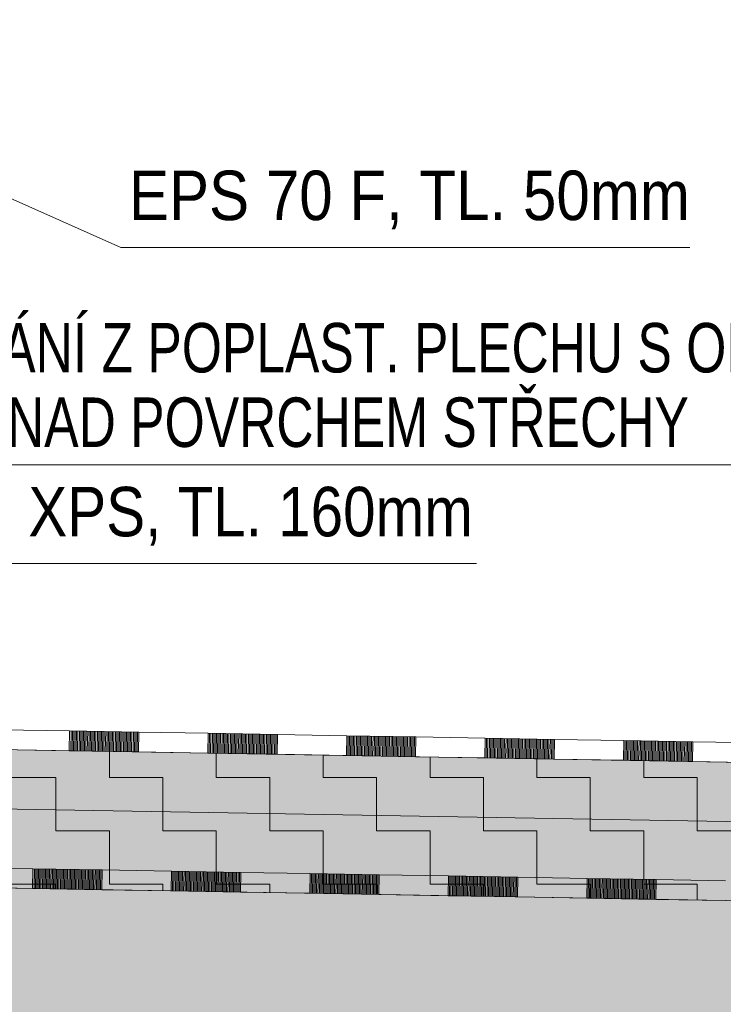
# Model space of a CAD drawing. Header units: millimetres. Extents: x 29003 to 60673, y -60985 to 17010.
# Tile 115 of 128: x 38267 to 39689, y 13581 to 15572. Entities that reach past the tile are written whole.
import ezdxf

# ---------------------------------------------------------------- set-up
doc = ezdxf.new("R2010")
doc.units = ezdxf.units.MM
for name, color, linetype, lineweight in [('XR$1$ŘEZY_1', 7, 'Continuous', 25), ('XR$2$ŘEZY - KOTY_ TEXTY_1', 7, 'Continuous', 25), ('XR$3$ŘEZY - FILING_1', 7, 'Continuous', 25)]:
    doc.layers.add(name, color=color, linetype=linetype, lineweight=lineweight)
doc.styles.add('ARIALNARROW', font='ARIALN.TTF')
pattern_1 = [(0, (216, 216), (108, 108), [108, -108]), (90, (216, 216), (-108, 108), [108, -108])]

# ---------------------------------------------------------------- blocks, each defined once
blk = doc.blocks.new('VZOROVÁ ČÁRA_57')
at = {"layer": 'XR$1$ŘEZY_1', "color": 7, "linetype": 'Continuous', "lineweight": 13}
for p, q in [((38293.7, 13855.4), (38293, 13815.4)), ((38433.7, 13852.9), (38293.7, 13855.4)), ((38433.7, 13852.9), (38293.7, 13855.4)), ((38433.7, 13852.9), (38293.7, 13855.4)), ((38433.7, 13852.9), (38293.7, 13855.4)), ((38433.7, 13852.9), (38293.7, 13855.4)), ((38296.5, 13855.3), (38295.8, 13815.3)), ((38299.3, 13855.3), (38298.6, 13815.3)), ((38302.1, 13855.2), (38301.4, 13815.2)), ((38304.9, 13855.2), (38304.2, 13815.2)), ((38307.7, 13855.1), (38307, 13815.1)), ((38310.5, 13855.1), (38309.8, 13815.1)), ((38313.3, 13855), (38312.6, 13815)), ((38316.1, 13855), (38315.4, 13815)), ((38318.9, 13854.9), (38318.2, 13814.9)), ((38321.7, 13854.9), (38321, 13814.9)), ((38324.5, 13854.8), (38323.8, 13814.8)), ((38327.3, 13854.8), (38326.6, 13814.8)), ((38330.1, 13854.7), (38329.4, 13814.7)), ((38332.9, 13854.7), (38332.2, 13814.7)), ((38335.7, 13854.6), (38335, 13814.6)), ((38338.5, 13854.6), (38337.8, 13814.6)), ((38341.3, 13854.5), (38340.6, 13814.5)), ((38344.1, 13854.5), (38343.4, 13814.5)), ((38346.9, 13854.4), (38346.2, 13814.4)), ((38349.7, 13854.4), (38349, 13814.4)), ((38352.5, 13854.3), (38351.8, 13814.3)), ((38355.3, 13854.3), (38354.6, 13814.3)), ((38358.1, 13854.2), (38357.4, 13814.2)), ((38360.9, 13854.2), (38360.2, 13814.2)), ((38363.7, 13854.1), (38363, 13814.1)), ((38366.5, 13854.1), (38365.8, 13814.1)), ((38369.3, 13854), (38368.6, 13814)), ((38372.1, 13854), (38371.4, 13814)), ((38374.9, 13853.9), (38374.2, 13813.9)), ((38377.7, 13853.9), (38377, 13813.9)), ((38380.5, 13853.8), (38379.8, 13813.8)), ((38383.3, 13853.8), (38382.6, 13813.8)), ((38386.1, 13853.7), (38385.4, 13813.7)), ((38388.9, 13853.7), (38388.2, 13813.7)), ((38391.7, 13853.6), (38391, 13813.7)), ((38394.5, 13853.6), (38393.8, 13813.6)), ((38397.3, 13853.5), (38396.6, 13813.6)), ((38400.1, 13853.5), (38399.4, 13813.5)), ((38402.9, 13853.4), (38402.2, 13813.5)), ((38405.7, 13853.4), (38405, 13813.4)), ((38408.5, 13853.4), (38407.8, 13813.4)), ((38411.3, 13853.3), (38410.6, 13813.3)), ((38414.1, 13853.3), (38413.4, 13813.3)), ((38416.9, 13853.2), (38416.2, 13813.2)), ((38419.7, 13853.2), (38419, 13813.2)), ((38422.5, 13853.1), (38421.8, 13813.1)), ((38425.3, 13853.1), (38424.6, 13813.1)), ((38428.1, 13853), (38427.4, 13813)), ((38430.9, 13853), (38430.2, 13813)), ((38433.7, 13852.9), (38433, 13812.9)), ((38573.7, 13850.5), (38573, 13810.5)), ((38713.7, 13848), (38573.7, 13850.5)), ((38713.7, 13848), (38573.7, 13850.5)), ((38713.7, 13848), (38573.7, 13850.5)), ((38713.7, 13848), (38573.7, 13850.5)), ((38713.7, 13848), (38573.7, 13850.5)), ((38576.5, 13850.4), (38575.8, 13810.4)), ((38579.3, 13850.4), (38578.6, 13810.4)), ((38582.1, 13850.3), (38581.4, 13810.3)), ((38584.9, 13850.3), (38584.2, 13810.3)), ((38587.7, 13850.2), (38587, 13810.2)), ((38590.5, 13850.2), (38589.8, 13810.2)), ((38593.3, 13850.1), (38592.6, 13810.1)), ((38596.1, 13850.1), (38595.4, 13810.1)), ((38598.9, 13850), (38598.2, 13810)), ((38601.7, 13850), (38601, 13810)), ((38604.5, 13849.9), (38603.8, 13809.9)), ((38607.3, 13849.9), (38606.6, 13809.9)), ((38610.1, 13849.8), (38609.4, 13809.8)), ((38612.9, 13849.8), (38612.2, 13809.8)), ((38615.7, 13849.7), (38615, 13809.7)), ((38618.5, 13849.7), (38617.8, 13809.7)), ((38621.3, 13849.6), (38620.6, 13809.6)), ((38624.1, 13849.6), (38623.4, 13809.6)), ((38626.9, 13849.5), (38626.2, 13809.5)), ((38629.7, 13849.5), (38629, 13809.5)), ((38632.5, 13849.4), (38631.8, 13809.4)), ((38635.3, 13849.4), (38634.6, 13809.4)), ((38638.1, 13849.3), (38637.4, 13809.4)), ((38640.9, 13849.3), (38640.2, 13809.3)), ((38643.7, 13849.2), (38643, 13809.3)), ((38646.5, 13849.2), (38645.8, 13809.2)), ((38649.3, 13849.1), (38648.6, 13809.2)), ((38652.1, 13849.1), (38651.4, 13809.1)), ((38654.9, 13849.1), (38654.2, 13809.1)), ((38657.7, 13849), (38657, 13809)), ((38660.5, 13849), (38659.8, 13809)), ((38663.3, 13848.9), (38662.6, 13808.9)), ((38666.1, 13848.9), (38665.4, 13808.9)), ((38668.9, 13848.8), (38668.2, 13808.8)), ((38671.7, 13848.8), (38671, 13808.8)), ((38674.5, 13848.7), (38673.8, 13808.7)), ((38677.3, 13848.7), (38676.6, 13808.7)), ((38680.1, 13848.6), (38679.4, 13808.6)), ((38682.9, 13848.6), (38682.2, 13808.6)), ((38685.7, 13848.5), (38685, 13808.5)), ((38688.5, 13848.5), (38687.8, 13808.5)), ((38691.3, 13848.4), (38690.6, 13808.4)), ((38694.1, 13848.4), (38693.4, 13808.4)), ((38696.9, 13848.3), (38696.2, 13808.3)), ((38699.7, 13848.3), (38699, 13808.3)), ((38702.5, 13848.2), (38701.8, 13808.2)), ((38705.3, 13848.2), (38704.6, 13808.2)), ((38708.1, 13848.1), (38707.4, 13808.1)), ((38710.9, 13848.1), (38710.2, 13808.1)), ((38713.7, 13848), (38713, 13808)), ((38853.6, 13845.6), (38852.9, 13805.6)), ((38993.6, 13843.1), (38853.6, 13845.6)), ((38993.6, 13843.1), (38853.6, 13845.6)), ((38993.6, 13843.1), (38853.6, 13845.6)), ((38993.6, 13843.1), (38853.6, 13845.6)), ((38993.6, 13843.1), (38853.6, 13845.6)), ((38856.4, 13845.5), (38855.7, 13805.5)), ((38859.2, 13845.5), (38858.5, 13805.5)), ((38862, 13845.4), (38861.3, 13805.4)), ((38864.8, 13845.4), (38864.1, 13805.4)), ((38867.6, 13845.3), (38866.9, 13805.3)), ((38870.4, 13845.3), (38869.7, 13805.3)), ((38873.2, 13845.2), (38872.5, 13805.2)), ((38876, 13845.2), (38875.3, 13805.2)), ((38878.8, 13845.1), (38878.1, 13805.1)), ((38881.6, 13845.1), (38880.9, 13805.1)), ((38884.4, 13845), (38883.7, 13805.1)), ((38887.2, 13845), (38886.5, 13805)), ((38890, 13844.9), (38889.3, 13805)), ((38892.8, 13844.9), (38892.1, 13804.9)), ((38895.6, 13844.8), (38894.9, 13804.9)), ((38898.4, 13844.8), (38897.7, 13804.8)), ((38901.2, 13844.8), (38900.5, 13804.8)), ((38904, 13844.7), (38903.3, 13804.7)), ((38906.8, 13844.7), (38906.1, 13804.7)), ((38909.6, 13844.6), (38908.9, 13804.6)), ((38912.4, 13844.6), (38911.7, 13804.6)), ((38915.2, 13844.5), (38914.5, 13804.5)), ((38918, 13844.5), (38917.3, 13804.5)), ((38920.8, 13844.4), (38920.1, 13804.4)), ((38923.6, 13844.4), (38922.9, 13804.4)), ((38926.4, 13844.3), (38925.7, 13804.3)), ((38929.2, 13844.3), (38928.5, 13804.3)), ((38932, 13844.2), (38931.3, 13804.2)), ((38934.8, 13844.2), (38934.1, 13804.2)), ((38937.6, 13844.1), (38936.9, 13804.1)), ((38940.4, 13844.1), (38939.7, 13804.1)), ((38943.2, 13844), (38942.5, 13804)), ((38946, 13844), (38945.3, 13804)), ((38948.8, 13843.9), (38948.1, 13803.9)), ((38951.6, 13843.9), (38950.9, 13803.9)), ((38954.4, 13843.8), (38953.7, 13803.8)), ((38957.2, 13843.8), (38956.5, 13803.8)), ((38960, 13843.7), (38959.3, 13803.7)), ((38962.8, 13843.7), (38962.1, 13803.7)), ((38965.6, 13843.6), (38964.9, 13803.6)), ((38968.4, 13843.6), (38967.7, 13803.6)), ((38971.2, 13843.5), (38970.5, 13803.5)), ((38974, 13843.5), (38973.3, 13803.5)), ((38976.8, 13843.4), (38976.1, 13803.4)), ((38979.6, 13843.4), (38978.9, 13803.4)), ((38982.4, 13843.3), (38981.7, 13803.3)), ((38985.2, 13843.3), (38984.5, 13803.3)), ((38988, 13843.2), (38987.3, 13803.2)), ((38990.8, 13843.2), (38990.1, 13803.2)), ((38993.6, 13843.1), (38992.9, 13803.1)), ((39133.6, 13840.7), (39132.9, 13800.7)), ((39273.6, 13838.3), (39133.6, 13840.7)), ((39273.6, 13838.3), (39133.6, 13840.7)), ((39273.6, 13838.3), (39133.6, 13840.7)), ((39273.6, 13838.3), (39133.6, 13840.7)), ((39273.6, 13838.3), (39133.6, 13840.7)), ((39136.4, 13840.6), (39135.7, 13800.7)), ((39139.2, 13840.6), (39138.5, 13800.6)), ((39142, 13840.5), (39141.3, 13800.6)), ((39144.8, 13840.5), (39144.1, 13800.5)), ((39147.6, 13840.5), (39146.9, 13800.5)), ((39150.4, 13840.4), (39149.7, 13800.4)), ((39153.2, 13840.4), (39152.5, 13800.4)), ((39156, 13840.3), (39155.3, 13800.3)), ((39158.8, 13840.3), (39158.1, 13800.3)), ((39161.6, 13840.2), (39160.9, 13800.2)), ((39164.4, 13840.2), (39163.7, 13800.2)), ((39167.2, 13840.1), (39166.5, 13800.1)), ((39170, 13840.1), (39169.3, 13800.1)), ((39172.8, 13840), (39172.1, 13800)), ((39175.6, 13840), (39174.9, 13800)), ((39178.4, 13839.9), (39177.7, 13799.9)), ((39181.2, 13839.9), (39180.5, 13799.9)), ((39184, 13839.8), (39183.3, 13799.8)), ((39186.8, 13839.8), (39186.1, 13799.8)), ((39189.6, 13839.7), (39188.9, 13799.7)), ((39192.4, 13839.7), (39191.7, 13799.7)), ((39195.2, 13839.6), (39194.5, 13799.6)), ((39198, 13839.6), (39197.3, 13799.6)), ((39200.8, 13839.5), (39200.1, 13799.5)), ((39203.6, 13839.5), (39202.9, 13799.5)), ((39206.4, 13839.4), (39205.7, 13799.4)), ((39209.2, 13839.4), (39208.5, 13799.4)), ((39212, 13839.3), (39211.3, 13799.3)), ((39214.8, 13839.3), (39214.1, 13799.3)), ((39217.6, 13839.2), (39216.9, 13799.2)), ((39220.4, 13839.2), (39219.7, 13799.2)), ((39223.2, 13839.1), (39222.5, 13799.1)), ((39226, 13839.1), (39225.3, 13799.1)), ((39228.8, 13839), (39228.1, 13799)), ((39231.6, 13839), (39230.9, 13799)), ((39234.4, 13838.9), (39233.7, 13798.9)), ((39237.2, 13838.9), (39236.5, 13798.9)), ((39240, 13838.8), (39239.3, 13798.8)), ((39242.8, 13838.8), (39242.1, 13798.8)), ((39245.6, 13838.7), (39244.9, 13798.7)), ((39248.4, 13838.7), (39247.7, 13798.7)), ((39251.2, 13838.6), (39250.5, 13798.6)), ((39254, 13838.6), (39253.3, 13798.6)), ((39256.8, 13838.5), (39256.1, 13798.6)), ((39259.6, 13838.5), (39258.9, 13798.5)), ((39262.4, 13838.4), (39261.7, 13798.5)), ((39265.2, 13838.4), (39264.5, 13798.4)), ((39268, 13838.3), (39267.3, 13798.4)), ((39270.8, 13838.3), (39270.1, 13798.3)), ((39273.6, 13838.3), (39272.9, 13798.3)), ((39413.6, 13835.8), (39412.9, 13795.8)), ((39553.5, 13833.4), (39413.6, 13835.8)), ((39553.5, 13833.4), (39413.6, 13835.8)), ((39553.5, 13833.4), (39413.6, 13835.8)), ((39553.5, 13833.4), (39413.6, 13835.8)), ((39553.5, 13833.4), (39413.6, 13835.8)), ((39416.4, 13835.8), (39415.7, 13795.8)), ((39419.2, 13835.7), (39418.5, 13795.7)), ((39422, 13835.7), (39421.3, 13795.7)), ((39424.8, 13835.6), (39424.1, 13795.6)), ((39427.6, 13835.6), (39426.9, 13795.6)), ((39430.4, 13835.5), (39429.7, 13795.5)), ((39433.2, 13835.5), (39432.5, 13795.5)), ((39436, 13835.4), (39435.3, 13795.4)), ((39438.8, 13835.4), (39438.1, 13795.4)), ((39441.6, 13835.3), (39440.9, 13795.3)), ((39444.4, 13835.3), (39443.7, 13795.3)), ((39447.2, 13835.2), (39446.5, 13795.2)), ((39450, 13835.2), (39449.3, 13795.2)), ((39452.8, 13835.1), (39452.1, 13795.1)), ((39455.6, 13835.1), (39454.9, 13795.1)), ((39458.4, 13835), (39457.7, 13795)), ((39461.2, 13835), (39460.5, 13795)), ((39464, 13834.9), (39463.3, 13794.9)), ((39466.8, 13834.9), (39466.1, 13794.9)), ((39469.6, 13834.8), (39468.9, 13794.8)), ((39472.4, 13834.8), (39471.7, 13794.8)), ((39475.2, 13834.7), (39474.5, 13794.7)), ((39478, 13834.7), (39477.3, 13794.7)), ((39480.8, 13834.6), (39480.1, 13794.6)), ((39483.6, 13834.6), (39482.9, 13794.6)), ((39486.4, 13834.5), (39485.7, 13794.5)), ((39489.1, 13834.5), (39488.5, 13794.5)), ((39491.9, 13834.4), (39491.3, 13794.4)), ((39494.7, 13834.4), (39494.1, 13794.4)), ((39497.5, 13834.3), (39496.9, 13794.3)), ((39500.3, 13834.3), (39499.6, 13794.3)), ((39503.1, 13834.2), (39502.4, 13794.3)), ((39505.9, 13834.2), (39505.2, 13794.2)), ((39508.7, 13834.1), (39508, 13794.2)), ((39511.5, 13834.1), (39510.8, 13794.1)), ((39514.3, 13834), (39513.6, 13794.1)), ((39517.1, 13834), (39516.4, 13794)), ((39519.9, 13834), (39519.2, 13794)), ((39522.7, 13833.9), (39522, 13793.9)), ((39525.5, 13833.9), (39524.8, 13793.9)), ((39528.3, 13833.8), (39527.6, 13793.8)), ((39531.1, 13833.8), (39530.4, 13793.8)), ((39533.9, 13833.7), (39533.2, 13793.7)), ((39536.7, 13833.7), (39536, 13793.7)), ((39539.5, 13833.6), (39538.8, 13793.6)), ((39542.3, 13833.6), (39541.6, 13793.6)), ((39545.1, 13833.5), (39544.4, 13793.5)), ((39547.9, 13833.5), (39547.2, 13793.5)), ((39550.7, 13833.4), (39550, 13793.4)), ((39553.5, 13833.4), (39552.8, 13793.4)), ((38293, 13815.4), (38153.1, 13817.8)), ((38433, 13812.9), (38293, 13815.4)), ((38573, 13810.5), (38433, 13812.9)), ((38713, 13808), (38573, 13810.5)), ((38852.9, 13805.6), (38713, 13808)), ((38992.9, 13803.1), (38852.9, 13805.6)), ((39132.9, 13800.7), (38992.9, 13803.1)), ((39272.9, 13798.3), (39132.9, 13800.7)), ((39412.9, 13795.8), (39272.9, 13798.3)), ((39552.8, 13793.4), (39412.9, 13795.8)), ((39692.8, 13790.9), (39552.8, 13793.4))]:
    blk.add_line(p, q, dxfattribs=at)
for points in [[(38293.7, 13855.4), (38153.8, 13857.8), (38013.8, 13860.2)], [(38293.7, 13855.4), (38153.8, 13857.8), (38013.8, 13860.2)], [(38573.7, 13850.5), (38433.7, 13852.9), (38293.7, 13855.4)], [(38573.7, 13850.5), (38433.7, 13852.9), (38293.7, 13855.4)], [(38853.6, 13845.6), (38713.7, 13848), (38573.7, 13850.5)], [(38853.6, 13845.6), (38713.7, 13848), (38573.7, 13850.5)], [(39133.6, 13840.7), (38993.6, 13843.1), (38853.6, 13845.6)], [(39133.6, 13840.7), (38993.6, 13843.1), (38853.6, 13845.6)], [(39413.6, 13835.8), (39273.6, 13838.3), (39133.6, 13840.7)], [(39413.6, 13835.8), (39273.6, 13838.3), (39133.6, 13840.7)], [(39693.5, 13830.9), (39553.5, 13833.4), (39413.6, 13835.8)], [(39693.5, 13830.9), (39553.5, 13833.4), (39413.6, 13835.8)]]:
    blk.add_lwpolyline(points, dxfattribs=at)
blk = doc.blocks.new('VZOROVÁ ČÁRA_58')
at = {"layer": 'XR$1$ŘEZY_1', "color": 7, "linetype": 'Continuous', "lineweight": 13}
for p, q in [((38367.8, 14134.1), (38367.1, 14094.1)), ((38507.8, 14131.7), (38367.8, 14134.1)), ((38507.8, 14131.7), (38367.8, 14134.1)), ((38507.8, 14131.7), (38367.8, 14134.1)), ((38507.8, 14131.7), (38367.8, 14134.1)), ((38507.8, 14131.7), (38367.8, 14134.1)), ((38370.6, 14134.1), (38369.9, 14094.1)), ((38373.4, 14134), (38372.7, 14094)), ((38376.2, 14134), (38375.5, 14094)), ((38379, 14133.9), (38378.3, 14093.9)), ((38381.8, 14133.9), (38381.1, 14093.9)), ((38384.6, 14133.8), (38383.9, 14093.8)), ((38387.4, 14133.8), (38386.7, 14093.8)), ((38390.2, 14133.7), (38389.5, 14093.7)), ((38393, 14133.7), (38392.3, 14093.7)), ((38395.8, 14133.6), (38395.1, 14093.6)), ((38398.6, 14133.6), (38397.9, 14093.6)), ((38401.4, 14133.5), (38400.7, 14093.5)), ((38404.2, 14133.5), (38403.5, 14093.5)), ((38407, 14133.4), (38406.3, 14093.4)), ((38409.8, 14133.4), (38409.1, 14093.4)), ((38412.6, 14133.3), (38411.9, 14093.3)), ((38415.4, 14133.3), (38414.7, 14093.3)), ((38418.2, 14133.2), (38417.5, 14093.2)), ((38421, 14133.2), (38420.3, 14093.2)), ((38423.8, 14133.1), (38423.1, 14093.1)), ((38426.6, 14133.1), (38425.9, 14093.1)), ((38429.4, 14133), (38428.7, 14093)), ((38432.2, 14133), (38431.5, 14093)), ((38435, 14132.9), (38434.3, 14092.9)), ((38437.8, 14132.9), (38437.1, 14092.9)), ((38440.6, 14132.8), (38439.9, 14092.8)), ((38443.4, 14132.8), (38442.7, 14092.8)), ((38446.2, 14132.7), (38445.5, 14092.7)), ((38449, 14132.7), (38448.3, 14092.7)), ((38451.8, 14132.6), (38451.1, 14092.6)), ((38454.6, 14132.6), (38453.9, 14092.6)), ((38457.4, 14132.5), (38456.7, 14092.5)), ((38460.2, 14132.5), (38459.5, 14092.5)), ((38463, 14132.4), (38462.3, 14092.4)), ((38465.8, 14132.4), (38465.1, 14092.4)), ((38468.6, 14132.3), (38467.9, 14092.4)), ((38471.4, 14132.3), (38470.7, 14092.3)), ((38474.2, 14132.2), (38473.5, 14092.3)), ((38477, 14132.2), (38476.3, 14092.2)), ((38479.8, 14132.1), (38479.1, 14092.2)), ((38482.6, 14132.1), (38481.9, 14092.1)), ((38485.4, 14132.1), (38484.7, 14092.1)), ((38488.2, 14132), (38487.5, 14092)), ((38491, 14132), (38490.3, 14092)), ((38493.8, 14131.9), (38493.1, 14091.9)), ((38496.6, 14131.9), (38495.9, 14091.9)), ((38499.4, 14131.8), (38498.7, 14091.8)), ((38502.2, 14131.8), (38501.5, 14091.8)), ((38505, 14131.7), (38504.3, 14091.7)), ((38507.8, 14131.7), (38507.1, 14091.7)), ((38647.8, 14129.2), (38647.1, 14089.2)), ((38787.8, 14126.8), (38647.8, 14129.2)), ((38787.8, 14126.8), (38647.8, 14129.2)), ((38787.8, 14126.8), (38647.8, 14129.2)), ((38787.8, 14126.8), (38647.8, 14129.2)), ((38787.8, 14126.8), (38647.8, 14129.2)), ((38650.6, 14129.2), (38649.9, 14089.2)), ((38653.4, 14129.1), (38652.7, 14089.1)), ((38656.2, 14129.1), (38655.5, 14089.1)), ((38659, 14129), (38658.3, 14089)), ((38661.8, 14129), (38661.1, 14089)), ((38664.6, 14128.9), (38663.9, 14088.9)), ((38667.4, 14128.9), (38666.7, 14088.9)), ((38670.2, 14128.8), (38669.5, 14088.8)), ((38673, 14128.8), (38672.3, 14088.8)), ((38675.8, 14128.7), (38675.1, 14088.7)), ((38678.6, 14128.7), (38677.9, 14088.7)), ((38681.4, 14128.6), (38680.7, 14088.6)), ((38684.2, 14128.6), (38683.5, 14088.6)), ((38687, 14128.5), (38686.3, 14088.5)), ((38689.8, 14128.5), (38689.1, 14088.5)), ((38692.6, 14128.4), (38691.9, 14088.4)), ((38695.4, 14128.4), (38694.7, 14088.4)), ((38698.2, 14128.3), (38697.5, 14088.3)), ((38701, 14128.3), (38700.3, 14088.3)), ((38703.8, 14128.2), (38703.1, 14088.2)), ((38706.6, 14128.2), (38705.9, 14088.2)), ((38709.4, 14128.1), (38708.7, 14088.1)), ((38712.2, 14128.1), (38711.5, 14088.1)), ((38715, 14128), (38714.3, 14088.1)), ((38717.8, 14128), (38717.1, 14088)), ((38720.6, 14127.9), (38719.9, 14088)), ((38723.4, 14127.9), (38722.7, 14087.9)), ((38726.2, 14127.8), (38725.5, 14087.9)), ((38729, 14127.8), (38728.3, 14087.8)), ((38731.8, 14127.8), (38731.1, 14087.8)), ((38734.6, 14127.7), (38733.9, 14087.7)), ((38737.4, 14127.7), (38736.7, 14087.7)), ((38740.2, 14127.6), (38739.5, 14087.6)), ((38743, 14127.6), (38742.3, 14087.6)), ((38745.8, 14127.5), (38745.1, 14087.5)), ((38748.6, 14127.5), (38747.9, 14087.5)), ((38751.4, 14127.4), (38750.7, 14087.4)), ((38754.2, 14127.4), (38753.5, 14087.4)), ((38757, 14127.3), (38756.3, 14087.3)), ((38759.8, 14127.3), (38759.1, 14087.3)), ((38762.6, 14127.2), (38761.9, 14087.2)), ((38765.4, 14127.2), (38764.7, 14087.2)), ((38768.2, 14127.1), (38767.5, 14087.1)), ((38771, 14127.1), (38770.3, 14087.1)), ((38773.8, 14127), (38773.1, 14087)), ((38776.6, 14127), (38775.9, 14087)), ((38779.4, 14126.9), (38778.7, 14086.9)), ((38782.2, 14126.9), (38781.5, 14086.9)), ((38785, 14126.8), (38784.3, 14086.8)), ((38787.8, 14126.8), (38787.1, 14086.8)), ((38927.7, 14124.3), (38927, 14084.3)), ((39067.7, 14121.9), (38927.7, 14124.3)), ((39067.7, 14121.9), (38927.7, 14124.3)), ((39067.7, 14121.9), (38927.7, 14124.3)), ((39067.7, 14121.9), (38927.7, 14124.3)), ((39067.7, 14121.9), (38927.7, 14124.3)), ((38930.5, 14124.3), (38929.8, 14084.3)), ((38933.3, 14124.2), (38932.6, 14084.2)), ((38936.1, 14124.2), (38935.4, 14084.2)), ((38938.9, 14124.1), (38938.2, 14084.1)), ((38941.7, 14124.1), (38941, 14084.1)), ((38944.5, 14124), (38943.8, 14084)), ((38947.3, 14124), (38946.6, 14084)), ((38950.1, 14123.9), (38949.4, 14083.9)), ((38952.9, 14123.9), (38952.2, 14083.9)), ((38955.7, 14123.8), (38955, 14083.8)), ((38958.5, 14123.8), (38957.8, 14083.8)), ((38961.3, 14123.7), (38960.6, 14083.8)), ((38964.1, 14123.7), (38963.4, 14083.7)), ((38966.9, 14123.6), (38966.2, 14083.7)), ((38969.7, 14123.6), (38969, 14083.6)), ((38972.5, 14123.5), (38971.8, 14083.6)), ((38975.3, 14123.5), (38974.6, 14083.5)), ((38978.1, 14123.5), (38977.4, 14083.5)), ((38980.9, 14123.4), (38980.2, 14083.4)), ((38983.7, 14123.4), (38983, 14083.4)), ((38986.5, 14123.3), (38985.8, 14083.3)), ((38989.3, 14123.3), (38988.6, 14083.3)), ((38992.1, 14123.2), (38991.4, 14083.2)), ((38994.9, 14123.2), (38994.2, 14083.2)), ((38997.7, 14123.1), (38997, 14083.1)), ((39000.5, 14123.1), (38999.8, 14083.1)), ((39003.3, 14123), (39002.6, 14083)), ((39006.1, 14123), (39005.4, 14083)), ((39008.9, 14122.9), (39008.2, 14082.9)), ((39011.7, 14122.9), (39011, 14082.9)), ((39014.5, 14122.8), (39013.8, 14082.8)), ((39017.3, 14122.8), (39016.6, 14082.8)), ((39020.1, 14122.7), (39019.4, 14082.7)), ((39022.9, 14122.7), (39022.2, 14082.7)), ((39025.7, 14122.6), (39025, 14082.6)), ((39028.5, 14122.6), (39027.8, 14082.6)), ((39031.3, 14122.5), (39030.6, 14082.5)), ((39034.1, 14122.5), (39033.4, 14082.5)), ((39036.9, 14122.4), (39036.2, 14082.4)), ((39039.7, 14122.4), (39039, 14082.4)), ((39042.5, 14122.3), (39041.8, 14082.3)), ((39045.3, 14122.3), (39044.6, 14082.3)), ((39048.1, 14122.2), (39047.4, 14082.2)), ((39050.9, 14122.2), (39050.2, 14082.2)), ((39053.7, 14122.1), (39053, 14082.1)), ((39056.5, 14122.1), (39055.8, 14082.1)), ((39059.3, 14122), (39058.6, 14082)), ((39062.1, 14122), (39061.4, 14082)), ((39064.9, 14121.9), (39064.2, 14081.9)), ((39067.7, 14121.9), (39067, 14081.9)), ((39207.7, 14119.4), (39207, 14079.5)), ((39347.7, 14117), (39207.7, 14119.4)), ((39347.7, 14117), (39207.7, 14119.4)), ((39347.7, 14117), (39207.7, 14119.4)), ((39347.7, 14117), (39207.7, 14119.4)), ((39347.7, 14117), (39207.7, 14119.4)), ((39210.5, 14119.4), (39209.8, 14079.4)), ((39213.3, 14119.3), (39212.6, 14079.4)), ((39216.1, 14119.3), (39215.4, 14079.3)), ((39218.9, 14119.2), (39218.2, 14079.3)), ((39221.7, 14119.2), (39221, 14079.2)), ((39224.5, 14119.2), (39223.8, 14079.2)), ((39227.3, 14119.1), (39226.6, 14079.1)), ((39230.1, 14119.1), (39229.4, 14079.1)), ((39232.9, 14119), (39232.2, 14079)), ((39235.7, 14119), (39235, 14079)), ((39238.5, 14118.9), (39237.8, 14078.9)), ((39241.3, 14118.9), (39240.6, 14078.9)), ((39244.1, 14118.8), (39243.4, 14078.8)), ((39246.9, 14118.8), (39246.2, 14078.8)), ((39249.7, 14118.7), (39249, 14078.7)), ((39252.5, 14118.7), (39251.8, 14078.7)), ((39255.3, 14118.6), (39254.6, 14078.6)), ((39258.1, 14118.6), (39257.4, 14078.6)), ((39260.9, 14118.5), (39260.2, 14078.5)), ((39263.7, 14118.5), (39263, 14078.5)), ((39266.5, 14118.4), (39265.8, 14078.4)), ((39269.3, 14118.4), (39268.6, 14078.4)), ((39272.1, 14118.3), (39271.4, 14078.3)), ((39274.9, 14118.3), (39274.2, 14078.3)), ((39277.7, 14118.2), (39277, 14078.2)), ((39280.5, 14118.2), (39279.8, 14078.2)), ((39283.3, 14118.1), (39282.6, 14078.1)), ((39286.1, 14118.1), (39285.4, 14078.1)), ((39288.9, 14118), (39288.2, 14078)), ((39291.7, 14118), (39291, 14078)), ((39294.5, 14117.9), (39293.8, 14077.9)), ((39297.3, 14117.9), (39296.6, 14077.9)), ((39300.1, 14117.8), (39299.4, 14077.8)), ((39302.9, 14117.8), (39302.2, 14077.8)), ((39305.7, 14117.7), (39305, 14077.7)), ((39308.5, 14117.7), (39307.8, 14077.7)), ((39311.3, 14117.6), (39310.6, 14077.6)), ((39314.1, 14117.6), (39313.4, 14077.6)), ((39316.9, 14117.5), (39316.2, 14077.5)), ((39319.7, 14117.5), (39319, 14077.5)), ((39322.5, 14117.4), (39321.8, 14077.4)), ((39325.3, 14117.4), (39324.6, 14077.4)), ((39328.1, 14117.3), (39327.4, 14077.3)), ((39330.9, 14117.3), (39330.2, 14077.3)), ((39333.7, 14117.2), (39333, 14077.3)), ((39336.5, 14117.2), (39335.8, 14077.2)), ((39339.3, 14117.1), (39338.6, 14077.2)), ((39342.1, 14117.1), (39341.4, 14077.1)), ((39344.9, 14117), (39344.2, 14077.1)), ((39347.7, 14117), (39347, 14077)), ((39487.7, 14114.6), (39487, 14074.6)), ((39627.6, 14112.1), (39487.7, 14114.6)), ((39627.6, 14112.1), (39487.7, 14114.6)), ((39627.6, 14112.1), (39487.7, 14114.6)), ((39627.6, 14112.1), (39487.7, 14114.6)), ((39627.6, 14112.1), (39487.7, 14114.6)), ((39490.5, 14114.5), (39489.8, 14074.5)), ((39493.3, 14114.5), (39492.6, 14074.5)), ((39496.1, 14114.4), (39495.4, 14074.4)), ((39498.9, 14114.4), (39498.2, 14074.4)), ((39501.7, 14114.3), (39501, 14074.3)), ((39504.5, 14114.3), (39503.8, 14074.3)), ((39507.3, 14114.2), (39506.6, 14074.2)), ((39510.1, 14114.2), (39509.4, 14074.2)), ((39512.9, 14114.1), (39512.2, 14074.1)), ((39515.7, 14114.1), (39515, 14074.1)), ((39518.5, 14114), (39517.8, 14074)), ((39521.3, 14114), (39520.6, 14074)), ((39524.1, 14113.9), (39523.4, 14073.9)), ((39526.9, 14113.9), (39526.2, 14073.9)), ((39529.7, 14113.8), (39529, 14073.8)), ((39532.5, 14113.8), (39531.8, 14073.8)), ((39535.3, 14113.7), (39534.6, 14073.7)), ((39538.1, 14113.7), (39537.4, 14073.7)), ((39540.9, 14113.6), (39540.2, 14073.6)), ((39543.7, 14113.6), (39543, 14073.6)), ((39546.5, 14113.5), (39545.8, 14073.5)), ((39549.3, 14113.5), (39548.6, 14073.5)), ((39552.1, 14113.4), (39551.4, 14073.4)), ((39554.9, 14113.4), (39554.2, 14073.4)), ((39557.7, 14113.3), (39557, 14073.3)), ((39560.5, 14113.3), (39559.8, 14073.3)), ((39563.3, 14113.2), (39562.6, 14073.2)), ((39566, 14113.2), (39565.4, 14073.2)), ((39568.8, 14113.1), (39568.2, 14073.1)), ((39571.6, 14113.1), (39571, 14073.1)), ((39574.4, 14113), (39573.8, 14073)), ((39577.2, 14113), (39576.6, 14073)), ((39580, 14112.9), (39579.3, 14073)), ((39582.8, 14112.9), (39582.1, 14072.9)), ((39585.6, 14112.8), (39584.9, 14072.9)), ((39588.4, 14112.8), (39587.7, 14072.8)), ((39591.2, 14112.7), (39590.5, 14072.8)), ((39594, 14112.7), (39593.3, 14072.7)), ((39596.8, 14112.7), (39596.1, 14072.7)), ((39599.6, 14112.6), (39598.9, 14072.6)), ((39602.4, 14112.6), (39601.7, 14072.6)), ((39605.2, 14112.5), (39604.5, 14072.5)), ((39608, 14112.5), (39607.3, 14072.5)), ((39610.8, 14112.4), (39610.1, 14072.4)), ((39613.6, 14112.4), (39612.9, 14072.4)), ((39616.4, 14112.3), (39615.7, 14072.3)), ((39619.2, 14112.3), (39618.5, 14072.3)), ((39622, 14112.2), (39621.3, 14072.2)), ((39624.8, 14112.2), (39624.1, 14072.2)), ((39627.6, 14112.1), (39626.9, 14072.1)), ((38367.1, 14094.1), (38227.2, 14096.6)), ((38507.1, 14091.7), (38367.1, 14094.1)), ((38647.1, 14089.2), (38507.1, 14091.7)), ((38787.1, 14086.8), (38647.1, 14089.2)), ((38927, 14084.3), (38787.1, 14086.8)), ((39067, 14081.9), (38927, 14084.3)), ((39207, 14079.5), (39067, 14081.9)), ((39347, 14077), (39207, 14079.5)), ((39487, 14074.6), (39347, 14077)), ((39626.9, 14072.1), (39487, 14074.6)), ((39766.9, 14069.7), (39626.9, 14072.1))]:
    blk.add_line(p, q, dxfattribs=at)
for points in [[(38367.8, 14134.1), (38227.9, 14136.5), (38087.9, 14139)], [(38367.8, 14134.1), (38227.9, 14136.5), (38087.9, 14139)], [(38647.8, 14129.2), (38507.8, 14131.7), (38367.8, 14134.1)], [(38647.8, 14129.2), (38507.8, 14131.7), (38367.8, 14134.1)], [(38927.7, 14124.3), (38787.8, 14126.8), (38647.8, 14129.2)], [(38927.7, 14124.3), (38787.8, 14126.8), (38647.8, 14129.2)], [(39207.7, 14119.4), (39067.7, 14121.9), (38927.7, 14124.3)], [(39207.7, 14119.4), (39067.7, 14121.9), (38927.7, 14124.3)], [(39487.7, 14114.6), (39347.7, 14117), (39207.7, 14119.4)], [(39487.7, 14114.6), (39347.7, 14117), (39207.7, 14119.4)], [(39767.6, 14109.7), (39627.6, 14112.1), (39487.7, 14114.6)], [(39767.6, 14109.7), (39627.6, 14112.1), (39487.7, 14114.6)]]:
    blk.add_lwpolyline(points, dxfattribs=at)

msp = doc.modelspace()

# ---------------------------------------------------------------- hatches: boundary and pattern name
at = {"layer": 'XR$3$ŘEZY - FILING_1', "linetype": 'Continuous', "lineweight": 13}
msp.add_hatch(color=254, dxfattribs=at).paths.add_polyline_path([(43335.9, 11156.2), (42885.9, 11156.2), (42885.9, 10751.2), (37355.9, 10751.2), (37355.9, 13501.2), (42885.9, 13501.2), (42885.9, 13241.2), (43185.9, 13241.2), (43185.9, 13542.3), (43640, 13537), (43640, 13722), (37355.9, 13831.7), (37355.9, 15551.2), (37655.9, 15551.2), (37655.9, 15738.8), (35172.3, 15738.8), (35163.5, 15665.6), (35111.4, 15551.2), (35183.4, 15551.2), (35183.4, 15271.2), (35383.4, 15271.2), (35383.4, 15551.2), (36905.9, 15551.2), (36905.9, 10751.2), (36221.2, 10751.2), (36236.5, 10723.7), (36259.9, 10696.5), (36279.3, 10661.4), (36294.9, 10622.5), (36310.5, 10579.6), (36337.8, 10548.5), (36368.9, 10517.3), (36396.2, 10486.2), (36411.7, 10443.3), (36412.8, 10401.2), (42731, 10401.2), (42731, 9182.6), (43335.9, 9182.6), (43335.9, 9735.7), (43305.9, 9735.7), (43305.9, 10334.2), (43335.9, 10334.2)])
for points in [[(37495.9, 14109.3), (37495.9, 13989.3), (43151.2, 13890.6), (43153, 13990.6), (43120.8, 14011.1)], [(43148.4, 13730.6), (43151.2, 13890.6), (37495.9, 13989.3), (37495.9, 13829.3)]]:
    msp.add_hatch(color=11, dxfattribs=at).paths.add_polyline_path(points, flags=0)
h = msp.add_hatch(dxfattribs=at)
h.set_pattern_fill('VZOR', scale=108, style=0, pattern_type=2)
h.set_pattern_definition(pattern_1)
h.paths.add_polyline_path([(37495.9, 14109.3), (37495.9, 13989.3), (43151.2, 13890.6), (43153, 13990.6), (43120.8, 14011.1)], flags=0)
h = msp.add_hatch(dxfattribs=at)
h.set_pattern_fill('VZOR', scale=108, style=0, pattern_type=2)
h.set_pattern_definition(pattern_1)
h.paths.add_polyline_path([(43148.4, 13730.6), (43151.2, 13890.6), (37495.9, 13989.3), (37495.9, 13829.3)], flags=0)

# ---------------------------------------------------------------- linework, layer by layer
at = {"layer": 'XR$1$ŘEZY_1', "color": 7, "linetype": 'Continuous', "lineweight": 13}
for p, q in [((43120.8, 14011.1), (37495.9, 14109.3)), ((43151.2, 13890.6), (37495.9, 13989.3)), ((43640, 13722), (37355.9, 13831.7)), ((43640, 13722), (37495.9, 13829.3))]:
    msp.add_line(p, q, dxfattribs=at)
at = {"layer": 'XR$2$ŘEZY - KOTY_ TEXTY_1', "color": 7, "linetype": 'Continuous', "lineweight": 13}
for p, q in [((38470.9, 15111.8), (37556.7, 15518.5)), ((39620.9, 15111.8), (38470.9, 15111.8)), ((37864.6, 14672.3), (39763.3, 14672.3)), ((39190, 14472.3), (37864.6, 14472.3))]:
    msp.add_line(p, q, dxfattribs=at)

# ---------------------------------------------------------------- block references
at = {"layer": 'XR$1$ŘEZY_1', "color": 7, "linetype": 'Continuous', "lineweight": 13}
for name in ['VZOROVÁ ČÁRA_58', 'VZOROVÁ ČÁRA_57']:
    msp.add_blockref(name, (0, 0), dxfattribs=at)

# ---------------------------------------------------------------- texts
at = {"layer": 'XR$2$ŘEZY - KOTY_ TEXTY_1', "color": 7, "linetype": 'Continuous', "lineweight": 18, "char_height": 100, "attachment_point": 7, "style": 'ARIALNARROW'}
for s, insert, width in [('\\W1.06;EPS 70 F, TL. 50mm', (38487.6, 15148.5), 1186.24), ('\\W1.03;SOKL - XPS, TL. 160mm', (37864.6, 14509), 1376.807)]:
    msp.add_mtext(s, dxfattribs=dict(at, insert=insert, width=width))
at = {"layer": 'XR$2$ŘEZY - KOTY_ TEXTY_1', "color": 7, "linetype": 'Continuous', "lineweight": 13, "insert": (37864.6, 14959), "char_height": 100, "width": 2805.525, "attachment_point": 1, "line_spacing_factor": 0.903614, "style": 'ARIALNARROW'}
msp.add_mtext('\\W0.91;LEMOVÁNÍ Z POPLAST. PLECHU S OKAPOVÝM NOSEM\\P300mm NAD POVRCHEM STŘECHY', dxfattribs=at)

doc.saveas('drawing.dxf')
